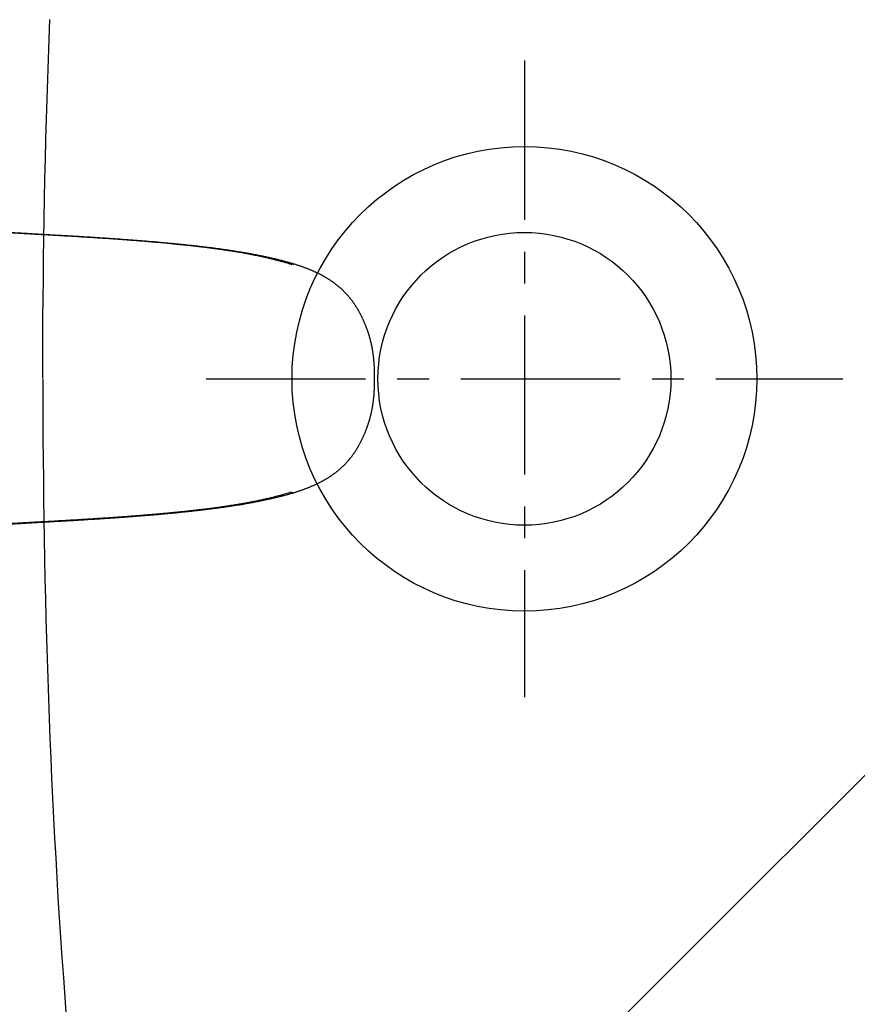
# Model space of a CAD drawing. Header units: centimetres. Extents: x 4120 to 19220, y -7417 to 180.
# Tile 50 of 223: x 9797 to 9810, y -4297 to -4281. Entities that reach past the tile are written whole.
import ezdxf
from ezdxf.enums import TextEntityAlignment as Align

# ---------------------------------------------------------------- set-up
doc = ezdxf.new("R2010")
doc.units = ezdxf.units.CM
doc.linetypes.add('CENTER', pattern=[2, 1.25, -0.25, 0.25, -0.25])
doc.layers.add('A_Wymiary wewnętrzne', color=8, linetype='Continuous')
doc.layers.add('A_Wyposażenie', color=8, linetype='Continuous')
doc.styles.add('marcin', font='arial.ttf', dxfattribs={"width": 0.8, "height": 16})
doc.styles.add('PB-100', font='simplex.shx', dxfattribs={"width": 0.7, "height": 15})
doc.dimstyles.new('WYM A PROJEKT', dxfattribs={"dimscale": 2, "dimtxt": 16, "dimasz": 0.8, "dimexe": 6, "dimexo": 30, "dimgap": 2, "dimtad": 1, "dimdec": 0, "dimzin": 9, "dimdsep": 46, "dimtxsty": 'marcin', "dimblk": 'WW', "dimcen": 0, "dimdle": 6, "dimse1": 1, "dimse2": 1, "dimclrt": 7, "dimadec": 0, "dimazin": 0, "dimtfac": 1, "dimtdec": 0, "dimtix": 1, "dimtmove": 2, "dimatfit": 3, "dimldrblk": 'WW', "dimfxl": 1, "dimtolj": 1, "dimtzin": 0, "dimarcsym": 0})

# ---------------------------------------------------------------- blocks, each defined once
blk = doc.blocks.new('ORAS_ELECTRA')
for p, q in [((-1.795, -9.882), (-1.795, -9.882)), ((-1.795, -9.882), (-1.795, -9.883)), ((1.795, -9.882), (1.795, -9.883))]:
    blk.add_line(p, q)
for points, knots in [([(-2.369, -4.189), (-2.369, -4.196), (-2.368, -4.213), (-2.366, -4.24), (-2.364, -4.271), (-2.361, -4.301), (-2.359, -4.332), (-2.357, -4.364), (-2.355, -4.395), (-2.353, -4.427), (-2.35, -4.459), (-2.348, -4.491), (-2.346, -4.523), (-2.344, -4.555), (-2.341, -4.588), (-2.339, -4.621), (-2.337, -4.654), (-2.335, -4.687), (-2.332, -4.721), (-2.33, -4.754), (-2.328, -4.788), (-2.326, -4.823), (-2.323, -4.857), (-2.321, -4.892), (-2.319, -4.927), (-2.317, -4.962), (-2.314, -4.998), (-2.312, -5.034), (-2.309, -5.07), (-2.307, -5.107), (-2.305, -5.143), (-2.303, -5.178), (-2.3, -5.213), (-2.298, -5.247), (-2.296, -5.281), (-2.294, -5.314), (-2.292, -5.346), (-2.29, -5.378), (-2.288, -5.41), (-2.286, -5.442), (-2.284, -5.475), (-2.282, -5.507), (-2.28, -5.54), (-2.279, -5.573), (-2.277, -5.606), (-2.275, -5.641), (-2.273, -5.677), (-2.27, -5.714), (-2.268, -5.752), (-2.266, -5.791), (-2.264, -5.832), (-2.261, -5.873), (-2.259, -5.916), (-2.256, -5.96), (-2.254, -6.006), (-2.251, -6.053), (-2.248, -6.102), (-2.245, -6.153), (-2.242, -6.207), (-2.239, -6.263), (-2.236, -6.323), (-2.232, -6.388), (-2.228, -6.459), (-2.223, -6.539), (-2.217, -6.631), (-2.211, -6.725), (-2.206, -6.814), (-2.201, -6.892), (-2.196, -6.961), (-2.192, -7.025), (-2.187, -7.085), (-2.183, -7.142), (-2.179, -7.197), (-2.175, -7.252), (-2.171, -7.306), (-2.168, -7.358), (-2.164, -7.407), (-2.16, -7.455), (-2.156, -7.502), (-2.152, -7.548), (-2.149, -7.594), (-2.145, -7.638), (-2.141, -7.681), (-2.138, -7.724), (-2.134, -7.766), (-2.13, -7.807), (-2.127, -7.847), (-2.123, -7.887), (-2.119, -7.926), (-2.116, -7.965), (-2.112, -8.003), (-2.108, -8.041), (-2.105, -8.078), (-2.101, -8.114), (-2.097, -8.151), (-2.093, -8.187), (-2.09, -8.223), (-2.086, -8.258), (-2.082, -8.293), (-2.078, -8.328), (-2.074, -8.363), (-2.07, -8.397), (-2.066, -8.431), (-2.062, -8.465), (-2.058, -8.499), (-2.054, -8.532), (-2.05, -8.566), (-2.046, -8.6), (-2.041, -8.633), (-2.037, -8.667), (-2.032, -8.7), (-2.028, -8.734), (-2.023, -8.767), (-2.019, -8.8), (-2.014, -8.833), (-2.009, -8.865), (-2.004, -8.898), (-1.999, -8.93), (-1.994, -8.963), (-1.989, -8.995), (-1.984, -9.027), (-1.979, -9.059), (-1.974, -9.09), (-1.968, -9.122), (-1.963, -9.154), (-1.957, -9.186), (-1.951, -9.218), (-1.945, -9.25), (-1.939, -9.281), (-1.933, -9.313), (-1.927, -9.345), (-1.92, -9.377), (-1.914, -9.408), (-1.907, -9.44), (-1.9, -9.471), (-1.894, -9.503), (-1.886, -9.534), (-1.879, -9.565), (-1.872, -9.596), (-1.864, -9.627), (-1.857, -9.657), (-1.849, -9.687), (-1.842, -9.717), (-1.834, -9.746), (-1.826, -9.775), (-1.818, -9.804), (-1.81, -9.832), (-1.802, -9.858), (-1.797, -9.874), (-1.795, -9.881)], [0, 0, 0, 0, 0.003717, 0.009313, 0.014928, 0.020555, 0.026233, 0.03193, 0.037647, 0.043385, 0.049146, 0.054929, 0.060735, 0.066566, 0.072421, 0.078302, 0.08421, 0.090145, 0.096108, 0.102101, 0.108124, 0.114179, 0.120284, 0.12643, 0.132619, 0.138851, 0.145129, 0.151456, 0.157822, 0.164262, 0.170565, 0.17674, 0.182798, 0.188746, 0.194593, 0.200378, 0.205891, 0.21142, 0.216964, 0.222524, 0.228101, 0.233694, 0.239304, 0.244935, 0.25068, 0.256699, 0.262858, 0.269171, 0.275654, 0.282327, 0.289211, 0.29633, 0.303656, 0.31119, 0.318955, 0.326981, 0.335304, 0.343968, 0.353032, 0.362574, 0.372698, 0.383557, 0.395482, 0.409046, 0.424384, 0.442107, 0.456898, 0.469886, 0.481632, 0.49246, 0.502582, 0.51214, 0.521235, 0.530868, 0.540056, 0.548857, 0.557329, 0.565515, 0.573524, 0.581406, 0.589126, 0.596695, 0.604126, 0.611427, 0.618606, 0.625673, 0.632633, 0.639493, 0.646258, 0.652934, 0.659525, 0.665978, 0.67238, 0.678735, 0.685044, 0.691309, 0.697531, 0.703712, 0.709852, 0.715953, 0.722016, 0.728043, 0.734034, 0.739991, 0.745914, 0.751731, 0.757726, 0.763707, 0.769675, 0.775628, 0.781568, 0.787493, 0.793405, 0.799302, 0.805186, 0.811056, 0.816912, 0.822755, 0.828583, 0.834399, 0.840201, 0.845993, 0.851773, 0.857574, 0.863393, 0.869228, 0.875078, 0.880939, 0.88681, 0.892689, 0.898573, 0.904459, 0.910345, 0.916229, 0.922108, 0.927981, 0.933845, 0.93973, 0.945574, 0.951371, 0.95712, 0.962821, 0.968473, 0.974077, 0.979632, 0.985144, 0.990541, 0.995855, 1, 1, 1, 1]), ([(-1.788, -9.841), (-1.792, -9.827), (-1.801, -9.8), (-1.814, -9.757), (-1.827, -9.713), (-1.839, -9.668), (-1.851, -9.623), (-1.863, -9.578), (-1.876, -9.528), (-1.888, -9.475), (-1.902, -9.417), (-1.914, -9.359), (-1.927, -9.301), (-1.938, -9.242), (-1.95, -9.182), (-1.961, -9.122), (-1.971, -9.065), (-1.98, -9.011), (-1.989, -8.96), (-1.997, -8.908), (-2.005, -8.857), (-2.013, -8.805), (-2.02, -8.753), (-2.028, -8.7), (-2.035, -8.648), (-2.042, -8.595), (-2.049, -8.54), (-2.056, -8.482), (-2.063, -8.422), (-2.07, -8.362), (-2.077, -8.302), (-2.084, -8.241), (-2.091, -8.18), (-2.097, -8.12), (-2.103, -8.058), (-2.109, -7.997), (-2.116, -7.933), (-2.122, -7.866), (-2.128, -7.795), (-2.135, -7.725), (-2.141, -7.654), (-2.147, -7.583), (-2.153, -7.51), (-2.158, -7.437), (-2.164, -7.363), (-2.17, -7.29), (-2.176, -7.209), (-2.182, -7.121), (-2.189, -7.026), (-2.195, -6.93), (-2.202, -6.825), (-2.21, -6.708), (-2.217, -6.581), (-2.225, -6.461), (-2.231, -6.35), (-2.237, -6.246), (-2.243, -6.151), (-2.248, -6.064), (-2.252, -5.986), (-2.256, -5.909), (-2.26, -5.837), (-2.264, -5.771), (-2.267, -5.712), (-2.271, -5.652), (-2.274, -5.593), (-2.278, -5.533), (-2.281, -5.474), (-2.285, -5.415), (-2.288, -5.356), (-2.292, -5.297), (-2.296, -5.239), (-2.299, -5.181), (-2.303, -5.124), (-2.306, -5.068), (-2.31, -5.011), (-2.314, -4.95), (-2.318, -4.884), (-2.323, -4.814), (-2.328, -4.744), (-2.332, -4.677), (-2.337, -4.611), (-2.341, -4.548), (-2.345, -4.486), (-2.35, -4.423), (-2.354, -4.361), (-2.359, -4.298), (-2.363, -4.236), (-2.366, -4.195), (-2.367, -4.175)], [0, 0, 0, 0, 0.008254, 0.016507, 0.025317, 0.034126, 0.042936, 0.051746, 0.060556, 0.071566, 0.082578, 0.093589, 0.1046, 0.115711, 0.126823, 0.137935, 0.149046, 0.158432, 0.167818, 0.177204, 0.186591, 0.195976, 0.205383, 0.21479, 0.224198, 0.233605, 0.243012, 0.253602, 0.264194, 0.274785, 0.285377, 0.295967, 0.306582, 0.317197, 0.327813, 0.338428, 0.349043, 0.361157, 0.373272, 0.385388, 0.397503, 0.409617, 0.422179, 0.434741, 0.447303, 0.459865, 0.472427, 0.488628, 0.50483, 0.521032, 0.537233, 0.558838, 0.580443, 0.602048, 0.619714, 0.63738, 0.655045, 0.668297, 0.681548, 0.694797, 0.708046, 0.718249, 0.728453, 0.738657, 0.74886, 0.759063, 0.769284, 0.779506, 0.789728, 0.79995, 0.810172, 0.82009, 0.830008, 0.839927, 0.849846, 0.859764, 0.872181, 0.884598, 0.897015, 0.909432, 0.920744, 0.932056, 0.943368, 0.954679, 0.966009, 0.97734, 0.98867, 1, 1, 1, 1]), ([(1.788, -9.841), (1.792, -9.827), (1.801, -9.8), (1.814, -9.757), (1.827, -9.712), (1.84, -9.666), (1.852, -9.62), (1.864, -9.573), (1.876, -9.526), (1.887, -9.479), (1.898, -9.431), (1.909, -9.384), (1.919, -9.335), (1.929, -9.287), (1.939, -9.238), (1.949, -9.189), (1.958, -9.14), (1.967, -9.091), (1.975, -9.041), (1.984, -8.991), (1.992, -8.94), (2, -8.889), (2.008, -8.838), (2.015, -8.787), (2.023, -8.735), (2.03, -8.683), (2.037, -8.631), (2.044, -8.579), (2.051, -8.526), (2.057, -8.472), (2.064, -8.418), (2.07, -8.363), (2.077, -8.309), (2.083, -8.249), (2.09, -8.185), (2.097, -8.116), (2.104, -8.046), (2.111, -7.975), (2.119, -7.901), (2.126, -7.826), (2.132, -7.75), (2.139, -7.674), (2.145, -7.598), (2.152, -7.522), (2.158, -7.446), (2.164, -7.369), (2.17, -7.293), (2.176, -7.21), (2.182, -7.121), (2.189, -7.026), (2.195, -6.93), (2.202, -6.825), (2.21, -6.708), (2.217, -6.581), (2.224, -6.468), (2.23, -6.369), (2.235, -6.284), (2.24, -6.2), (2.245, -6.118), (2.249, -6.038), (2.253, -5.961), (2.258, -5.884), (2.262, -5.812), (2.266, -5.746), (2.269, -5.685), (2.273, -5.623), (2.276, -5.562), (2.28, -5.503), (2.283, -5.446), (2.286, -5.391), (2.29, -5.336), (2.293, -5.281), (2.296, -5.226), (2.3, -5.17), (2.304, -5.112), (2.307, -5.056), (2.311, -4.999), (2.315, -4.939), (2.319, -4.876), (2.323, -4.809), (2.328, -4.743), (2.332, -4.677), (2.337, -4.612), (2.341, -4.546), (2.346, -4.481), (2.35, -4.417), (2.354, -4.355), (2.359, -4.295), (2.363, -4.235), (2.366, -4.195), (2.367, -4.175)], [0, 0, 0, 0, 0.008254, 0.016507, 0.02553, 0.034553, 0.043576, 0.052599, 0.061622, 0.070733, 0.079845, 0.088957, 0.098069, 0.10718, 0.116312, 0.125444, 0.134576, 0.143708, 0.15284, 0.162117, 0.171395, 0.180673, 0.189951, 0.199229, 0.208526, 0.217824, 0.227123, 0.236421, 0.245719, 0.255331, 0.264944, 0.274557, 0.28417, 0.293783, 0.305821, 0.31786, 0.329899, 0.341938, 0.354976, 0.368015, 0.381054, 0.394094, 0.407132, 0.420191, 0.43325, 0.446309, 0.459368, 0.472427, 0.488628, 0.50483, 0.521031, 0.537233, 0.558838, 0.580443, 0.602048, 0.616437, 0.630826, 0.645215, 0.659604, 0.672724, 0.685844, 0.698965, 0.712084, 0.72259, 0.733096, 0.743602, 0.754107, 0.764612, 0.774114, 0.783617, 0.793119, 0.802622, 0.812124, 0.822104, 0.832085, 0.842066, 0.852047, 0.862028, 0.873762, 0.885496, 0.89723, 0.908963, 0.920715, 0.932467, 0.944219, 0.955971, 0.966978, 0.977985, 0.988993, 1, 1, 1, 1]), ([(1.795, -9.882), (1.797, -9.874), (1.803, -9.856), (1.811, -9.829), (1.818, -9.802), (1.826, -9.774), (1.834, -9.746), (1.841, -9.717), (1.849, -9.688), (1.856, -9.659), (1.864, -9.629), (1.871, -9.599), (1.878, -9.569), (1.885, -9.538), (1.892, -9.507), (1.899, -9.476), (1.906, -9.445), (1.913, -9.413), (1.919, -9.382), (1.926, -9.35), (1.932, -9.319), (1.938, -9.287), (1.944, -9.255), (1.95, -9.223), (1.956, -9.191), (1.962, -9.159), (1.967, -9.128), (1.973, -9.096), (1.978, -9.064), (1.983, -9.032), (1.988, -9), (1.994, -8.968), (1.998, -8.936), (2.003, -8.904), (2.008, -8.872), (2.013, -8.839), (2.018, -8.806), (2.022, -8.774), (2.027, -8.741), (2.031, -8.708), (2.036, -8.675), (2.04, -8.641), (2.045, -8.608), (2.049, -8.574), (2.053, -8.541), (2.057, -8.507), (2.061, -8.473), (2.065, -8.439), (2.069, -8.406), (2.073, -8.372), (2.077, -8.338), (2.081, -8.303), (2.085, -8.268), (2.088, -8.233), (2.092, -8.198), (2.096, -8.163), (2.1, -8.127), (2.103, -8.091), (2.107, -8.055), (2.111, -8.018), (2.114, -7.981), (2.118, -7.944), (2.121, -7.906), (2.125, -7.867), (2.128, -7.828), (2.132, -7.789), (2.136, -7.748), (2.139, -7.707), (2.143, -7.666), (2.146, -7.624), (2.15, -7.581), (2.153, -7.537), (2.157, -7.493), (2.161, -7.447), (2.164, -7.401), (2.168, -7.354), (2.171, -7.305), (2.175, -7.255), (2.179, -7.203), (2.183, -7.15), (2.187, -7.093), (2.191, -7.034), (2.195, -6.971), (2.2, -6.903), (2.205, -6.83), (2.21, -6.748), (2.216, -6.655), (2.222, -6.561), (2.227, -6.472), (2.231, -6.396), (2.235, -6.329), (2.239, -6.268), (2.242, -6.211), (2.245, -6.158), (2.248, -6.106), (2.251, -6.054), (2.254, -6.003), (2.257, -5.954), (2.259, -5.907), (2.262, -5.862), (2.264, -5.818), (2.267, -5.776), (2.269, -5.735), (2.272, -5.695), (2.274, -5.657), (2.276, -5.619), (2.278, -5.583), (2.28, -5.549), (2.282, -5.516), (2.284, -5.484), (2.286, -5.452), (2.288, -5.419), (2.29, -5.387), (2.292, -5.355), (2.294, -5.323), (2.296, -5.291), (2.298, -5.259), (2.3, -5.226), (2.302, -5.193), (2.304, -5.159), (2.306, -5.125), (2.308, -5.09), (2.311, -5.054), (2.313, -5.018), (2.315, -4.982), (2.318, -4.945), (2.32, -4.91), (2.322, -4.874), (2.325, -4.839), (2.327, -4.804), (2.329, -4.77), (2.331, -4.735), (2.334, -4.701), (2.336, -4.668), (2.338, -4.634), (2.341, -4.601), (2.343, -4.568), (2.345, -4.535), (2.347, -4.502), (2.35, -4.47), (2.352, -4.438), (2.354, -4.406), (2.356, -4.374), (2.358, -4.342), (2.361, -4.311), (2.363, -4.28), (2.365, -4.249), (2.367, -4.218), (2.369, -4.199), (2.369, -4.189)], [0, 0, 0, 0, 0.005038, 0.010202, 0.015438, 0.020746, 0.026129, 0.031616, 0.037148, 0.042728, 0.048356, 0.054031, 0.059753, 0.065522, 0.071336, 0.07721, 0.083054, 0.088907, 0.094767, 0.100633, 0.106501, 0.11237, 0.118237, 0.124099, 0.129955, 0.135801, 0.141637, 0.147458, 0.153264, 0.159052, 0.16482, 0.170592, 0.17638, 0.182182, 0.187997, 0.193826, 0.199669, 0.205525, 0.211396, 0.217281, 0.22318, 0.229093, 0.23502, 0.240962, 0.246917, 0.252887, 0.258873, 0.264744, 0.270655, 0.276599, 0.282577, 0.288591, 0.29464, 0.300727, 0.306852, 0.313017, 0.319222, 0.32547, 0.331761, 0.338097, 0.34448, 0.35091, 0.357432, 0.364069, 0.37079, 0.377602, 0.384508, 0.391515, 0.398627, 0.405853, 0.413199, 0.420673, 0.428284, 0.436043, 0.443961, 0.451976, 0.460197, 0.46869, 0.477489, 0.486643, 0.49621, 0.506268, 0.516924, 0.528329, 0.540707, 0.554406, 0.569958, 0.587907, 0.602425, 0.615225, 0.626448, 0.6367, 0.646277, 0.655311, 0.663901, 0.672996, 0.681665, 0.689963, 0.697946, 0.705657, 0.713128, 0.720386, 0.727407, 0.734186, 0.740753, 0.747131, 0.753341, 0.759398, 0.764702, 0.770296, 0.775908, 0.781502, 0.78708, 0.792642, 0.798188, 0.803719, 0.809237, 0.814915, 0.820728, 0.826637, 0.832648, 0.83877, 0.845009, 0.851377, 0.857823, 0.864175, 0.870479, 0.876735, 0.882947, 0.889115, 0.895241, 0.901326, 0.907364, 0.913372, 0.919351, 0.925301, 0.931224, 0.93712, 0.942989, 0.948834, 0.954654, 0.960451, 0.966225, 0.971977, 0.977708, 0.983419, 0.989109, 0.994754, 1, 1, 1, 1]), ([(-1.788, -9.841), (-1.788, -9.842), (-1.79, -9.845), (-1.792, -9.85), (-1.794, -9.856), (-1.796, -9.861), (-1.797, -9.867), (-1.797, -9.872), (-1.796, -9.877), (-1.796, -9.88), (-1.795, -9.882), (-1.795, -9.882)], [0, 0, 0, 0, 0.07486, 0.206455, 0.338602, 0.471195, 0.60435, 0.73461, 0.853802, 0.973322, 1, 1, 1, 1]), ([(-1.795, -9.883), (-1.794, -9.886), (-1.791, -9.896), (-1.785, -9.914), (-1.777, -9.937), (-1.769, -9.962), (-1.761, -9.986), (-1.753, -10.009), (-1.745, -10.032), (-1.736, -10.054), (-1.728, -10.076), (-1.72, -10.097), (-1.712, -10.117), (-1.704, -10.137), (-1.696, -10.157), (-1.688, -10.176), (-1.68, -10.194), (-1.671, -10.213), (-1.663, -10.231), (-1.655, -10.248), (-1.647, -10.265), (-1.638, -10.282), (-1.63, -10.298), (-1.622, -10.314), (-1.613, -10.33), (-1.605, -10.346), (-1.596, -10.361), (-1.588, -10.376), (-1.579, -10.39), (-1.571, -10.405), (-1.562, -10.419), (-1.553, -10.433), (-1.544, -10.447), (-1.535, -10.46), (-1.525, -10.474), (-1.516, -10.488), (-1.506, -10.501), (-1.497, -10.514), (-1.487, -10.527), (-1.477, -10.54), (-1.467, -10.553), (-1.457, -10.566), (-1.447, -10.578), (-1.437, -10.59), (-1.426, -10.602), (-1.416, -10.614), (-1.406, -10.626), (-1.395, -10.637), (-1.384, -10.648), (-1.374, -10.66), (-1.363, -10.671), (-1.352, -10.682), (-1.341, -10.692), (-1.33, -10.703), (-1.318, -10.713), (-1.307, -10.724), (-1.296, -10.734), (-1.284, -10.744), (-1.272, -10.754), (-1.261, -10.763), (-1.249, -10.773), (-1.237, -10.782), (-1.225, -10.791), (-1.213, -10.801), (-1.201, -10.81), (-1.188, -10.818), (-1.176, -10.827), (-1.163, -10.836), (-1.151, -10.844), (-1.138, -10.853), (-1.125, -10.861), (-1.112, -10.869), (-1.098, -10.877), (-1.084, -10.885), (-1.071, -10.894), (-1.057, -10.901), (-1.043, -10.909), (-1.029, -10.917), (-1.014, -10.925), (-1, -10.932), (-0.985, -10.94), (-0.97, -10.947), (-0.955, -10.954), (-0.94, -10.961), (-0.925, -10.968), (-0.91, -10.975), (-0.895, -10.982), (-0.88, -10.989), (-0.865, -10.995), (-0.849, -11.002), (-0.834, -11.008), (-0.818, -11.014), (-0.803, -11.02), (-0.787, -11.026), (-0.772, -11.032), (-0.756, -11.038), (-0.741, -11.043), (-0.725, -11.049), (-0.709, -11.054), (-0.693, -11.059), (-0.677, -11.064), (-0.661, -11.069), (-0.646, -11.073), (-0.63, -11.078), (-0.614, -11.082), (-0.598, -11.086), (-0.582, -11.09), (-0.565, -11.094), (-0.549, -11.098), (-0.533, -11.102), (-0.516, -11.105), (-0.499, -11.108), (-0.482, -11.112), (-0.465, -11.115), (-0.448, -11.118), (-0.43, -11.121), (-0.413, -11.123), (-0.395, -11.126), (-0.377, -11.129), (-0.359, -11.131), (-0.34, -11.133), (-0.322, -11.135), (-0.303, -11.137), (-0.284, -11.139), (-0.264, -11.141), (-0.245, -11.142), (-0.225, -11.144), (-0.205, -11.145), (-0.185, -11.146), (-0.165, -11.148), (-0.144, -11.149), (-0.123, -11.149), (-0.102, -11.15), (-0.081, -11.151), (-0.059, -11.151), (-0.038, -11.151), (-0.018, -11.151), (-0.005, -11.151), (0, -11.151)], [0, 0, 0, 0, 0.0048173, 0.0137162, 0.0251837, 0.0364292, 0.0474423, 0.0582281, 0.0688043, 0.079101, 0.0891433, 0.0989535, 0.1085514, 0.1179539, 0.1271763, 0.1362319, 0.1451327, 0.1538901, 0.1625239, 0.1709913, 0.1793038, 0.187474, 0.1955127, 0.2034299, 0.2112343, 0.2189339, 0.226536, 0.234047, 0.2414731, 0.2488199, 0.2560685, 0.2631903, 0.2704993, 0.2777933, 0.2850672, 0.2923163, 0.2995363, 0.3067229, 0.3138724, 0.3209813, 0.3280462, 0.3350643, 0.3420328, 0.3489495, 0.3558097, 0.3626531, 0.3694834, 0.3762802, 0.3830449, 0.3897792, 0.3964848, 0.4031632, 0.4098159, 0.4164445, 0.4230504, 0.4296352, 0.4362002, 0.4427469, 0.4492767, 0.4557909, 0.4622929, 0.4687296, 0.4751875, 0.4816343, 0.4880712, 0.4944996, 0.5009208, 0.5073359, 0.5137455, 0.5201465, 0.5266912, 0.5332824, 0.5399127, 0.5465735, 0.5532561, 0.5599511, 0.5666486, 0.5733314, 0.5800866, 0.586875, 0.5936978, 0.6005561, 0.6074509, 0.6143832, 0.6213424, 0.6277813, 0.6345844, 0.6413836, 0.6481784, 0.654969, 0.6617552, 0.6685373, 0.6753312, 0.6818729, 0.6885959, 0.695307, 0.7020057, 0.7086923, 0.7153668, 0.7220294, 0.7286805, 0.7353204, 0.7419495, 0.7485682, 0.7551769, 0.7617763, 0.7683668, 0.7749453, 0.7814947, 0.788216, 0.7949899, 0.8018158, 0.8086919, 0.815616, 0.822586, 0.8295976, 0.8366693, 0.8438073, 0.8510058, 0.8582686, 0.8655999, 0.8730039, 0.8804843, 0.8880534, 0.8956971, 0.9034089, 0.9111927, 0.9190524, 0.9269922, 0.9350165, 0.9431299, 0.9513377, 0.959645, 0.9680579, 0.9765824, 0.9852458, 0.9937364, 1, 1, 1, 1]), ([(0, -11.151), (0.002, -11.151), (0.012, -11.151), (0.028, -11.151), (0.05, -11.151), (0.072, -11.151), (0.094, -11.15), (0.115, -11.15), (0.137, -11.149), (0.158, -11.148), (0.179, -11.147), (0.2, -11.146), (0.22, -11.144), (0.241, -11.143), (0.261, -11.141), (0.28, -11.139), (0.3, -11.138), (0.319, -11.136), (0.338, -11.133), (0.357, -11.131), (0.376, -11.129), (0.395, -11.126), (0.413, -11.123), (0.431, -11.121), (0.449, -11.118), (0.466, -11.115), (0.484, -11.111), (0.501, -11.108), (0.519, -11.105), (0.536, -11.101), (0.552, -11.097), (0.569, -11.093), (0.585, -11.089), (0.602, -11.085), (0.617, -11.081), (0.633, -11.077), (0.649, -11.072), (0.665, -11.068), (0.681, -11.063), (0.696, -11.058), (0.712, -11.053), (0.728, -11.048), (0.743, -11.042), (0.759, -11.037), (0.774, -11.031), (0.79, -11.025), (0.805, -11.019), (0.821, -11.013), (0.836, -11.007), (0.851, -11.001), (0.866, -10.994), (0.882, -10.988), (0.897, -10.981), (0.912, -10.974), (0.927, -10.968), (0.942, -10.96), (0.958, -10.953), (0.973, -10.946), (0.988, -10.938), (1.003, -10.93), (1.018, -10.923), (1.032, -10.915), (1.047, -10.907), (1.061, -10.899), (1.075, -10.891), (1.089, -10.883), (1.103, -10.875), (1.116, -10.866), (1.13, -10.858), (1.143, -10.849), (1.156, -10.841), (1.169, -10.832), (1.181, -10.823), (1.194, -10.815), (1.206, -10.806), (1.218, -10.797), (1.23, -10.788), (1.242, -10.778), (1.254, -10.769), (1.265, -10.759), (1.277, -10.75), (1.288, -10.74), (1.3, -10.73), (1.311, -10.72), (1.322, -10.71), (1.333, -10.699), (1.344, -10.689), (1.355, -10.678), (1.366, -10.667), (1.377, -10.656), (1.388, -10.645), (1.398, -10.634), (1.409, -10.622), (1.419, -10.611), (1.429, -10.599), (1.439, -10.587), (1.45, -10.575), (1.459, -10.563), (1.469, -10.55), (1.479, -10.538), (1.489, -10.525), (1.499, -10.512), (1.508, -10.499), (1.518, -10.485), (1.527, -10.472), (1.536, -10.458), (1.545, -10.445), (1.554, -10.431), (1.563, -10.417), (1.572, -10.403), (1.58, -10.389), (1.589, -10.374), (1.597, -10.36), (1.605, -10.345), (1.613, -10.33), (1.622, -10.315), (1.63, -10.299), (1.638, -10.284), (1.646, -10.267), (1.654, -10.251), (1.662, -10.234), (1.669, -10.217), (1.677, -10.2), (1.685, -10.182), (1.693, -10.164), (1.701, -10.145), (1.709, -10.126), (1.716, -10.106), (1.724, -10.087), (1.732, -10.066), (1.74, -10.046), (1.747, -10.024), (1.755, -10.003), (1.763, -9.98), (1.771, -9.957), (1.778, -9.934), (1.786, -9.91), (1.792, -9.892), (1.795, -9.883), (1.795, -9.883)], [0, 0, 0, 0, 0.00238, 0.011424, 0.019568, 0.028355, 0.036934, 0.045536, 0.05402, 0.062394, 0.070664, 0.078835, 0.086913, 0.094904, 0.102812, 0.110642, 0.118398, 0.126087, 0.133711, 0.141243, 0.148695, 0.156072, 0.163379, 0.17062, 0.177805, 0.184927, 0.191988, 0.199, 0.205963, 0.212872, 0.219728, 0.226531, 0.233322, 0.23986, 0.246406, 0.252962, 0.259527, 0.266102, 0.272688, 0.279286, 0.285895, 0.292516, 0.299149, 0.305795, 0.312454, 0.319126, 0.325811, 0.332505, 0.339054, 0.345814, 0.35258, 0.359351, 0.366127, 0.372909, 0.379696, 0.386519, 0.393748, 0.400766, 0.407745, 0.414686, 0.421591, 0.42846, 0.435297, 0.44215, 0.448878, 0.455608, 0.462327, 0.469027, 0.475699, 0.482332, 0.488922, 0.495442, 0.501834, 0.50823, 0.514633, 0.521043, 0.527462, 0.533891, 0.54033, 0.546715, 0.553198, 0.559695, 0.566207, 0.572736, 0.579282, 0.585848, 0.592435, 0.599044, 0.605677, 0.612334, 0.619019, 0.625731, 0.632473, 0.639246, 0.646052, 0.652906, 0.65973, 0.666606, 0.673534, 0.68051, 0.687532, 0.694598, 0.701705, 0.708848, 0.716025, 0.723233, 0.730465, 0.737719, 0.744989, 0.752275, 0.759414, 0.766652, 0.773961, 0.781348, 0.788818, 0.796376, 0.804029, 0.811782, 0.819644, 0.827621, 0.835723, 0.843959, 0.85234, 0.860884, 0.869558, 0.878372, 0.887331, 0.896445, 0.905725, 0.915185, 0.924838, 0.9347, 0.94479, 0.955128, 0.965748, 0.976564, 0.987589, 0.998833, 1, 1, 1, 1]), ([(1.788, -9.841), (1.788, -9.842), (1.79, -9.845), (1.792, -9.85), (1.794, -9.856), (1.796, -9.861), (1.797, -9.867), (1.797, -9.872), (1.796, -9.877), (1.795, -9.88), (1.795, -9.882), (1.795, -9.882)], [0, 0, 0, 0, 0.074863, 0.207127, 0.339613, 0.4721, 0.604364, 0.732369, 0.860777, 0.989391, 1, 1, 1, 1])]:
    blk.add_open_spline(points, degree=3, knots=knots)
blk = doc.blocks.new('Wyposażenie sanitarne blok')
at = {"layer": 'A_Wyposażenie', "linetype": 'Continuous'}
for points in [[(730.954, -336.449), (730.954, -336.135), (730.955, -335.822), (730.957, -335.508), (730.96, -335.195), (730.963, -334.882), (730.966, -334.568), (730.971, -334.255), (730.976, -333.941), (730.982, -333.628), (730.988, -333.315), (730.995, -333.002), (731.003, -332.688), (731.012, -332.375), (731.021, -332.062), (731.031, -331.748), (731.042, -331.435), (731.054, -331.122), (731.066, -330.809)], [(730.954, -336.46), (730.954, -336.774), (730.955, -337.087), (730.957, -337.401), (730.96, -337.714), (730.963, -338.027), (730.966, -338.341), (730.971, -338.654), (730.976, -338.967), (730.982, -339.281), (730.988, -339.594), (730.995, -339.907), (731.003, -340.221), (731.012, -340.534), (731.021, -340.847), (731.031, -341.16), (731.042, -341.474), (731.054, -341.787), (731.066, -342.1), (731.079, -342.413), (731.093, -342.726), (731.108, -343.039), (731.123, -343.352), (731.14, -343.665), (731.157, -343.978), (731.175, -344.291), (731.193, -344.604), (731.213, -344.917), (731.234, -345.229), (731.255, -345.542), (731.277, -345.855), (731.3, -346.167), (731.324, -346.48)]]:
    blk.add_lwpolyline(points, dxfattribs=at)
at = {"layer": 'A_Wyposażenie', "linetype": 'CENTER', "ltscale": 2}
for points in [[(738.515, -331.457), (738.515, -341.451)], [(733.518, -336.455), (743.512, -336.454)]]:
    blk.add_lwpolyline(points, dxfattribs=at)
at = {"layer": 'A_Wyposażenie'}
for radius in [3.648, 2.299]:
    blk.add_circle((738.515, -336.454), radius, dxfattribs=at)
at = {"layer": 'A_Wyposażenie', "rotation": 90}
blk.add_blockref('ORAS_ELECTRA', (725.013, -336.446), dxfattribs=at)
blk = doc.blocks.new('em4_el-ozn_50i100')
at = {"color": 3}
blk.add_lwpolyline([(0, -73.2), (26.531, -46.669), (0, -20.138), (-26.531, -46.669)], close=True, dxfattribs=at)
at = {"linetype": 'Continuous', "lineweight": 0, "style": 'PB-100', "width": 0.7}
blk.add_attdef('SYMBOL', text='', height=15, rotation=0, dxfattribs=at).set_placement((0, -46.669), align=Align.MIDDLE_CENTER)
blk = doc.blocks.new('WW')
at = {"color": 80, "ltscale": 2}
blk.add_line((3, 3), (-3, -3), dxfattribs=at)
at = {"ltscale": 2}
for p, q in [((0, -3), (0, 3)), ((-3, 0), (3, 0))]:
    blk.add_line(p, q, dxfattribs=at)
blk = doc.blocks.new('*D2089')
at = {"layer": 'A_Wymiary wewnętrzne', "color": 0, "lineweight": -2}
blk.add_line((9786.175, -4241.73), (9990.975, -4241.73), dxfattribs=at)
at = {"layer": 'Defpoints', "color": 0}
for p in [(9992.575, -4240.98), (9992.575, -4241.73), (9784.575, -4304.133)]:
    blk.add_point(p, dxfattribs=at)
at = {"layer": 'A_Wymiary wewnętrzne', "color": 0, "lineweight": -2, "xscale": 1.6, "yscale": 1.6, "zscale": 1.6, "rotation": 180}
blk.add_blockref('WW', (9784.575, -4241.73), dxfattribs=at)
at = {"layer": 'A_Wymiary wewnętrzne', "color": 0, "lineweight": -2, "xscale": 1.6, "yscale": 1.6, "zscale": 1.6}
blk.add_blockref('WW', (9992.575, -4241.73), dxfattribs=at)
at = {"layer": 'A_Wymiary wewnętrzne', "color": 7, "insert": (9888.575, -4229.562), "char_height": 16, "attachment_point": 5, "style": 'marcin'}
blk.add_mtext('\\A1;208', dxfattribs=at)

msp = doc.modelspace()

# ---------------------------------------------------------------- block references
msp.add_blockref('Wyposażenie sanitarne blok', (9066.075, -3950.23))
at = {"color": 6, "xscale": -0.75, "yscale": 0.75, "zscale": 0.75, "rotation": 0.003234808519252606}
msp.add_blockref('em4_el-ozn_50i100', (9818.609, -4269.13), dxfattribs=at)

# ---------------------------------------------------------------- dimensions: what is measured, and where the dimension line sits
at = {"layer": 'A_Wymiary wewnętrzne'}
dim = msp.add_linear_dim(base=(9992.575, -4241.73), p1=(9784.575, -4304.133), p2=(9992.575, -4240.98), dimstyle='WYM A PROJEKT', override={"dimdsep": 44}, dxfattribs=at)
dim.commit()
dim.dimension.update_dxf_attribs({"geometry": '*D2089', "text_midpoint": (9888.575, -4229.562)})

doc.saveas('drawing.dxf')
